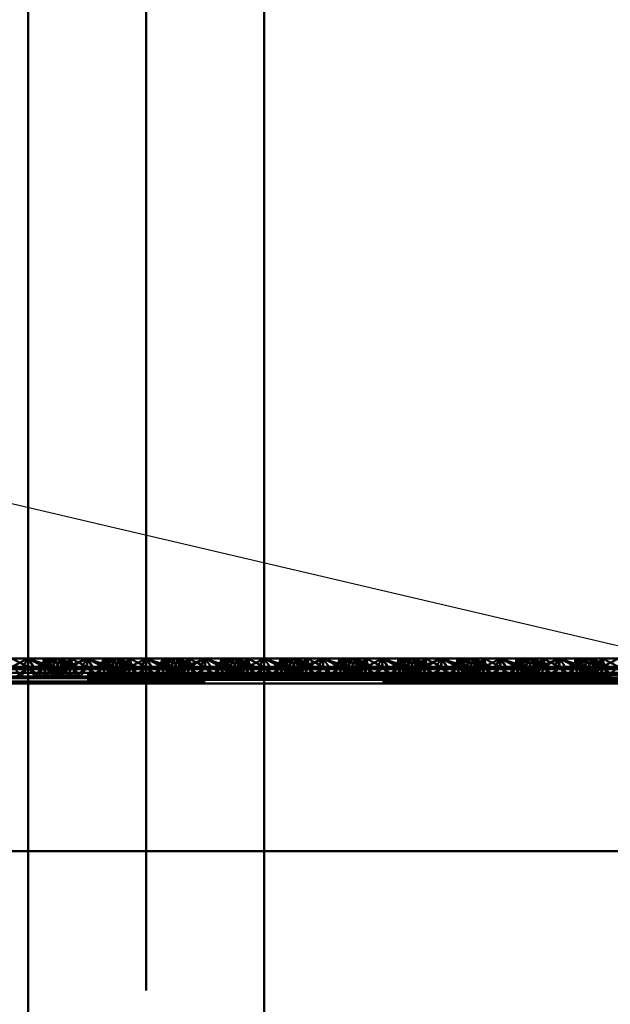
# Paper-space layout 'Layout1' of a CAD drawing. Extents: x -2 to 1033, y -36 to 596.
# Tile 160 of 256: x 372.47 to 374.97, y 428.45 to 432.62. Entities that reach past the tile are written whole.
import ezdxf

# ---------------------------------------------------------------- set-up
doc = ezdxf.new("R2010")
doc.units = 0
doc.linetypes.add('ACAD_ISO02W100', pattern=[15, 12, -3])
doc.linetypes.add('ACAD_ISO04W100', pattern=[30.5, 24, -3, 0.5, -3])
for name, color, linetype, lineweight in [('SS_POPIS_PROFILU', 13, 'CONTINUOUS', 25), ('SS_ZEBRIK KOŠ', 75, 'CONTINUOUS', 50), ('SS_ZEBRIKY', 24, 'CONTINUOUS', 50)]:
    doc.layers.add(name, color=color, linetype=linetype, lineweight=lineweight)

psp = doc.layouts.get("Layout1")

# ---------------------------------------------------------------- linework, layer by layer
at = {"layer": 'SS_POPIS_PROFILU', "color": 13}
psp.add_lwpolyline([(365.8683, 432.1145), (388.1864, 426.8788), (399.4245, 426.8788)], dxfattribs=at)
at = {"layer": 'SS_ZEBRIK KOŠ', "color": 1, "linetype": 'Continuous', "ltscale": 0.25}
for p, q in [((372.5063, 546.985), (372.5063, 420.885)), ((373.5063, 420.885), (373.5063, 546.985))]:
    psp.add_line(p, q, dxfattribs=at)
at = {"layer": 'SS_ZEBRIK KOŠ', "color": 7, "linetype": 'ACAD_ISO04W100', "ltscale": 0.25}
psp.add_line((373.0063, 420.885), (373.0063, 546.985), dxfattribs=at)
at = {"layer": 'SS_ZEBRIKY', "color": 7, "linetype": 'Continuous', "ltscale": 0.25}
for p, q in [((372.4296, 429.8768), (372.5063, 429.9168)), ((372.5063, 429.9168), (372.4374, 429.9168)), ((372.4803, 429.8768), (372.5063, 429.9168)), ((373.5324, 429.8768), (373.5063, 429.9168)), ((373.5063, 429.9168), (373.583, 429.8768)), ((373.5063, 429.9168), (373.5966, 429.8802)), ((373.5753, 429.9168), (373.5063, 429.9168)), ((373.5753, 429.9168), (373.5966, 429.8802)), ((373.5753, 429.9168), (373.6134, 429.881)), ((373.6258, 429.9168), (373.5753, 429.9168)), ((373.6258, 429.9168), (373.6134, 429.881)), ((373.6258, 429.9168), (373.6889, 429.881)), ((373.6442, 429.9168), (373.6258, 429.9168)), ((373.6442, 429.9168), (373.6889, 429.881)), ((373.7158, 429.881), (373.6442, 429.9168)), ((373.6874, 429.9168), (373.6442, 429.9168)), ((373.6874, 429.9168), (373.6728, 429.9025)), ((373.7553, 429.881), (373.6874, 429.9168)), ((373.7563, 429.9168), (373.6874, 429.9168)), ((373.7553, 429.881), (373.7563, 429.9168)), ((373.7563, 429.9168), (373.8226, 429.8939)), ((373.8253, 429.9168), (373.7563, 429.9168)), ((373.8684, 429.9168), (373.7969, 429.881)), ((373.8869, 429.9168), (373.8243, 429.881)), ((373.8243, 429.881), (373.8684, 429.9168)), ((373.8253, 429.9168), (373.8393, 429.9023)), ((373.8253, 429.9168), (373.8516, 429.9084)), ((373.8684, 429.9168), (373.8253, 429.9168)), ((373.8869, 429.9168), (373.8684, 429.9168)), ((373.8993, 429.881), (373.8869, 429.9168)), ((373.9374, 429.9168), (373.8869, 429.9168)), ((373.8993, 429.881), (373.9374, 429.9168)), ((373.9161, 429.8802), (373.9374, 429.9168)), ((373.9296, 429.8768), (374.0063, 429.9168)), ((373.9374, 429.9168), (373.9296, 429.8768)), ((374.0063, 429.9168), (373.9374, 429.9168)), ((374.0063, 429.9168), (373.9803, 429.8768)), ((374.0324, 429.8768), (374.0063, 429.9168)), ((374.0063, 429.9168), (374.083, 429.8768)), ((374.0063, 429.9168), (374.0966, 429.8802)), ((374.0753, 429.9168), (374.0063, 429.9168)), ((374.0753, 429.9168), (374.0966, 429.8802)), ((374.0753, 429.9168), (374.1134, 429.881)), ((374.1258, 429.9168), (374.0753, 429.9168)), ((374.1258, 429.9168), (374.1134, 429.881)), ((374.1258, 429.9168), (374.1889, 429.881)), ((374.1442, 429.9168), (374.1258, 429.9168)), ((374.1442, 429.9168), (374.1889, 429.881)), ((374.2158, 429.881), (374.1442, 429.9168)), ((374.1874, 429.9168), (374.1442, 429.9168)), ((374.1728, 429.9025), (374.1874, 429.9168)), ((374.1874, 429.9168), (374.2553, 429.881)), ((374.2563, 429.9168), (374.1874, 429.9168)), ((374.2553, 429.881), (374.2563, 429.9168)), ((374.2563, 429.9168), (374.3226, 429.8939)), ((374.3253, 429.9168), (374.2563, 429.9168)), ((374.3684, 429.9168), (374.2969, 429.881)), ((374.3869, 429.9168), (374.3243, 429.881)), ((374.3243, 429.881), (374.3684, 429.9168)), ((374.3253, 429.9168), (374.3393, 429.9023)), ((374.3253, 429.9168), (374.3516, 429.9084)), ((374.3684, 429.9168), (374.3253, 429.9168)), ((374.3869, 429.9168), (374.3684, 429.9168)), ((374.3993, 429.881), (374.3869, 429.9168)), ((374.4374, 429.9168), (374.3869, 429.9168)), ((374.3993, 429.881), (374.4374, 429.9168)), ((374.4161, 429.8802), (374.4374, 429.9168)), ((374.4296, 429.8768), (374.5063, 429.9168)), ((374.4296, 429.8768), (374.4374, 429.9168)), ((374.5063, 429.9168), (374.4374, 429.9168)), ((374.5063, 429.9168), (374.4803, 429.8768)), ((374.5324, 429.8768), (374.5063, 429.9168)), ((374.5063, 429.9168), (374.583, 429.8768)), ((374.5063, 429.9168), (374.5966, 429.8802)), ((374.5753, 429.9168), (374.5063, 429.9168)), ((374.5753, 429.9168), (374.5966, 429.8802)), ((374.5753, 429.9168), (374.6134, 429.881)), ((374.6258, 429.9168), (374.5753, 429.9168)), ((374.6258, 429.9168), (374.6134, 429.881)), ((374.6258, 429.9168), (374.6889, 429.881)), ((374.6442, 429.9168), (374.6258, 429.9168)), ((374.6442, 429.9168), (374.6889, 429.881)), ((374.7158, 429.881), (374.6442, 429.9168)), ((374.6874, 429.9168), (374.6442, 429.9168)), ((374.6728, 429.9025), (374.6874, 429.9168)), ((374.6874, 429.9168), (374.7553, 429.881)), ((374.7563, 429.9168), (374.6874, 429.9168)), ((374.7553, 429.881), (374.7563, 429.9168)), ((374.7563, 429.9168), (374.8226, 429.8939)), ((374.8253, 429.9168), (374.7563, 429.9168)), ((374.8684, 429.9168), (374.7969, 429.881)), ((374.8869, 429.9168), (374.8243, 429.881)), ((374.8243, 429.881), (374.8684, 429.9168)), ((374.8253, 429.9168), (374.8393, 429.9023)), ((374.8253, 429.9168), (374.8516, 429.9084)), ((374.8684, 429.9168), (374.8253, 429.9168)), ((374.8869, 429.9168), (374.8684, 429.9168)), ((374.8993, 429.881), (374.8869, 429.9168)), ((374.9374, 429.9168), (374.8869, 429.9168)), ((374.8993, 429.881), (374.9374, 429.9168)), ((374.9161, 429.8802), (374.9374, 429.9168)), ((374.9296, 429.8768), (375.0063, 429.9168)), ((374.9296, 429.8768), (374.9374, 429.9168)), ((375.0063, 429.9168), (374.9374, 429.9168)), ((372.5063, 429.8715), (369.0063, 429.8715)), ((369.0063, 429.8559), (372.5063, 429.8559)), ((372.4296, 429.8768), (372.5063, 429.8715)), ((372.4296, 429.8768), (372.4803, 429.8768)), ((372.5063, 429.8715), (372.4803, 429.8768)), ((372.4803, 429.8768), (372.5063, 429.8768)), ((373.5063, 429.8768), (373.5324, 429.8768)), ((373.583, 429.8768), (373.5063, 429.8715)), ((373.5063, 429.8715), (373.5324, 429.8768)), ((377.0063, 429.8715), (373.5063, 429.8715)), ((373.5063, 429.8559), (377.0063, 429.8559)), ((373.5324, 429.8768), (373.583, 429.8768)), ((373.5966, 429.8802), (373.583, 429.8768)), ((373.583, 429.8768), (373.9296, 429.8768)), ((373.6134, 429.881), (373.5966, 429.8802)), ((373.5966, 429.8802), (373.9161, 429.8802)), ((373.8993, 429.881), (373.6134, 429.881)), ((373.9161, 429.8802), (373.8993, 429.881)), ((373.9161, 429.8802), (373.9296, 429.8768)), ((373.9296, 429.8768), (374.0063, 429.8715)), ((373.9296, 429.8768), (373.9803, 429.8768)), ((373.9803, 429.8768), (374.0063, 429.8715)), ((373.9803, 429.8768), (374.0324, 429.8768)), ((374.0063, 429.8715), (374.083, 429.8768)), ((374.0063, 429.8715), (374.0324, 429.8768)), ((374.0324, 429.8768), (374.083, 429.8768)), ((374.083, 429.8768), (374.0966, 429.8802)), ((374.083, 429.8768), (374.4296, 429.8768)), ((374.0966, 429.8802), (374.1134, 429.881)), ((374.0966, 429.8802), (374.4161, 429.8802)), ((374.3993, 429.881), (374.1134, 429.881)), ((374.4161, 429.8802), (374.3993, 429.881)), ((374.4161, 429.8802), (374.4296, 429.8768)), ((374.4296, 429.8768), (374.5063, 429.8715)), ((374.4296, 429.8768), (374.4803, 429.8768)), ((374.4803, 429.8768), (374.5063, 429.8715)), ((374.4803, 429.8768), (374.5324, 429.8768)), ((374.5063, 429.8715), (374.583, 429.8768)), ((374.5063, 429.8715), (374.5324, 429.8768)), ((374.5324, 429.8768), (374.583, 429.8768)), ((374.583, 429.8768), (374.5966, 429.8802)), ((374.583, 429.8768), (374.9296, 429.8768)), ((374.5966, 429.8802), (374.6134, 429.881)), ((374.5966, 429.8802), (374.9161, 429.8802)), ((374.8993, 429.881), (374.6134, 429.881)), ((374.9161, 429.8802), (374.8993, 429.881)), ((374.9161, 429.8802), (374.9296, 429.8768)), ((374.9296, 429.8768), (375.0063, 429.8715)), ((374.9296, 429.8768), (374.9803, 429.8768)), ((369.0063, 429.8349), (372.5063, 429.8349)), ((372.5063, 429.811), (369.0063, 429.811)), ((373.5063, 429.8349), (377.0063, 429.8349)), ((377.0063, 429.811), (373.5063, 429.811)), ((372.5063, 429.101), (369.0063, 429.101)), ((377.0063, 429.101), (373.5063, 429.101))]:
    psp.add_line(p, q, dxfattribs=at)
at = {"layer": 'SS_ZEBRIKY', "color": 3, "linetype": 'ACAD_ISO02W100', "ltscale": 0.25}
for p, q in [((372.4374, 429.9168), (372.5053, 429.881)), ((372.5063, 429.9168), (372.5053, 429.881)), ((372.5324, 429.8768), (372.5063, 429.9168)), ((372.5063, 429.9168), (372.583, 429.8768)), ((372.5063, 429.9168), (372.5966, 429.8802)), ((372.6099, 429.881), (372.5063, 429.9168)), ((372.5753, 429.9168), (372.5063, 429.9168)), ((372.6184, 429.9168), (372.5469, 429.881)), ((372.5663, 429.881), (372.5753, 429.9168)), ((372.6369, 429.9168), (372.5743, 429.881)), ((372.5743, 429.881), (372.6184, 429.9168)), ((372.5748, 429.881), (372.6369, 429.9168)), ((372.5748, 429.881), (372.6184, 429.9168)), ((372.5753, 429.9168), (372.5966, 429.8802)), ((372.6099, 429.881), (372.5753, 429.9168)), ((372.5753, 429.9168), (372.6134, 429.881)), ((372.6869, 429.881), (372.5753, 429.9168)), ((372.6258, 429.9168), (372.5753, 429.9168)), ((372.6103, 429.881), (372.6258, 429.9168)), ((372.6258, 429.9168), (372.6134, 429.881)), ((372.6184, 429.9168), (372.6363, 429.881)), ((372.6869, 429.881), (372.6258, 429.9168)), ((372.6258, 429.9168), (372.6889, 429.881)), ((372.7158, 429.881), (372.6258, 429.9168)), ((372.6442, 429.9168), (372.6258, 429.9168)), ((372.6263, 429.881), (372.6442, 429.9168)), ((372.6493, 429.881), (372.6369, 429.9168)), ((372.6401, 429.9086), (372.6369, 429.9168)), ((372.6524, 429.881), (372.6369, 429.9168)), ((372.6403, 429.909), (372.6369, 429.9168)), ((372.651, 429.881), (372.6401, 429.9086)), ((372.6524, 429.881), (372.6403, 429.909)), ((372.6442, 429.9168), (372.6889, 429.881)), ((372.7158, 429.881), (372.6442, 429.9168)), ((372.6874, 429.9168), (372.6442, 429.9168)), ((372.6493, 429.881), (372.6874, 429.9168)), ((372.6728, 429.9025), (372.651, 429.881)), ((372.6661, 429.8802), (372.7563, 429.9168)), ((372.6661, 429.8802), (372.6874, 429.9168)), ((372.6874, 429.9168), (372.6728, 429.9025)), ((372.6796, 429.8768), (372.7563, 429.9168)), ((372.6936, 429.8921), (372.6874, 429.9168)), ((372.6963, 429.881), (372.6874, 429.9168)), ((372.7553, 429.881), (372.6874, 429.9168)), ((372.7563, 429.9168), (372.6874, 429.9168)), ((372.7563, 429.9168), (372.7303, 429.8768)), ((372.7553, 429.881), (372.7563, 429.9168)), ((372.7824, 429.8768), (372.7563, 429.9168)), ((372.7563, 429.9168), (372.833, 429.8768)), ((372.7563, 429.9168), (372.8226, 429.8939)), ((372.8253, 429.9168), (372.7563, 429.9168)), ((372.7563, 429.881), (372.7563, 429.9168)), ((372.8684, 429.9168), (372.7969, 429.881)), ((372.8253, 429.9168), (372.8163, 429.881)), ((372.8869, 429.9168), (372.8243, 429.881)), ((372.8243, 429.881), (372.8684, 429.9168)), ((372.8869, 429.9168), (372.8248, 429.881)), ((372.8248, 429.881), (372.8684, 429.9168)), ((372.8253, 429.9168), (372.833, 429.8768)), ((372.8253, 429.9168), (372.8466, 429.8802)), ((372.8253, 429.9168), (372.8393, 429.9023)), ((372.8253, 429.9168), (372.8634, 429.881)), ((372.8253, 429.9168), (372.8516, 429.9084)), ((372.8684, 429.9168), (372.8253, 429.9168)), ((372.8393, 429.9023), (372.8599, 429.881)), ((372.8516, 429.9084), (372.8767, 429.9003)), ((372.8758, 429.9168), (372.8603, 429.881)), ((372.8758, 429.9168), (372.8634, 429.881)), ((372.8684, 429.9168), (372.8863, 429.881)), ((372.8869, 429.9168), (372.8684, 429.9168)), ((372.8758, 429.9168), (372.8724, 429.909)), ((372.8758, 429.9168), (372.9369, 429.881)), ((372.8758, 429.9168), (372.9389, 429.881)), ((372.8758, 429.9168), (372.9658, 429.881)), ((372.8763, 429.881), (372.8942, 429.9168)), ((372.8767, 429.9003), (372.9369, 429.881)), ((372.8993, 429.881), (372.8869, 429.9168)), ((372.8869, 429.9168), (372.901, 429.881)), ((372.8869, 429.9168), (372.9024, 429.881)), ((372.9374, 429.9168), (372.8869, 429.9168)), ((372.9389, 429.881), (372.8942, 429.9168)), ((372.9658, 429.881), (372.8942, 429.9168)), ((372.8993, 429.881), (372.9374, 429.9168)), ((372.9374, 429.9168), (372.901, 429.881)), ((372.9161, 429.8802), (372.9374, 429.9168)), ((372.9296, 429.8768), (373.0063, 429.9168)), ((372.9296, 429.8768), (372.9374, 429.9168)), ((372.9374, 429.9168), (372.9463, 429.881)), ((372.9374, 429.9168), (373.0053, 429.881)), ((373.0063, 429.9168), (372.9374, 429.9168)), ((372.9803, 429.8768), (373.0063, 429.9168)), ((373.0063, 429.9168), (373.0053, 429.881)), ((373.0324, 429.8768), (373.0063, 429.9168)), ((373.0063, 429.9168), (373.083, 429.8768)), ((373.0063, 429.9168), (373.0966, 429.8802)), ((373.1099, 429.881), (373.0063, 429.9168)), ((373.0753, 429.9168), (373.0063, 429.9168)), ((373.0063, 429.9168), (373.0063, 429.881)), ((373.1184, 429.9168), (373.0469, 429.881)), ((373.0663, 429.881), (373.0753, 429.9168)), ((373.1369, 429.9168), (373.0743, 429.881)), ((373.0743, 429.881), (373.1184, 429.9168)), ((373.0748, 429.881), (373.1369, 429.9168)), ((373.0748, 429.881), (373.1184, 429.9168)), ((373.0753, 429.9168), (373.0966, 429.8802)), ((373.1099, 429.881), (373.0753, 429.9168)), ((373.0753, 429.9168), (373.1134, 429.881)), ((373.0753, 429.9168), (373.1869, 429.881)), ((373.1258, 429.9168), (373.0753, 429.9168)), ((373.1103, 429.881), (373.1258, 429.9168)), ((373.1258, 429.9168), (373.1134, 429.881)), ((373.1184, 429.9168), (373.1363, 429.881)), ((373.1869, 429.881), (373.1258, 429.9168)), ((373.1258, 429.9168), (373.1889, 429.881)), ((373.2158, 429.881), (373.1258, 429.9168)), ((373.1442, 429.9168), (373.1258, 429.9168)), ((373.1263, 429.881), (373.1442, 429.9168)), ((373.1493, 429.881), (373.1369, 429.9168)), ((373.1401, 429.9086), (373.1369, 429.9168)), ((373.1403, 429.909), (373.1369, 429.9168)), ((373.1524, 429.881), (373.1369, 429.9168)), ((373.151, 429.881), (373.1401, 429.9086)), ((373.1524, 429.881), (373.1403, 429.909)), ((373.1442, 429.9168), (373.1889, 429.881)), ((373.2158, 429.881), (373.1442, 429.9168)), ((373.1874, 429.9168), (373.1442, 429.9168)), ((373.1493, 429.881), (373.1874, 429.9168)), ((373.1728, 429.9025), (373.151, 429.881)), ((373.1661, 429.8802), (373.2563, 429.9168)), ((373.1661, 429.8802), (373.1874, 429.9168)), ((373.1874, 429.9168), (373.1728, 429.9025)), ((373.1796, 429.8768), (373.2563, 429.9168)), ((373.1936, 429.8921), (373.1874, 429.9168)), ((373.1963, 429.881), (373.1874, 429.9168)), ((373.2553, 429.881), (373.1874, 429.9168)), ((373.2563, 429.9168), (373.1874, 429.9168)), ((373.2563, 429.9168), (373.2303, 429.8768)), ((373.2553, 429.881), (373.2563, 429.9168)), ((373.2824, 429.8768), (373.2563, 429.9168)), ((373.2563, 429.9168), (373.333, 429.8768)), ((373.2563, 429.9168), (373.3226, 429.8939)), ((373.3253, 429.9168), (373.2563, 429.9168)), ((373.2563, 429.9168), (373.2563, 429.881)), ((373.3684, 429.9168), (373.2969, 429.881)), ((373.3253, 429.9168), (373.3163, 429.881)), ((373.3869, 429.9168), (373.3243, 429.881)), ((373.3243, 429.881), (373.3684, 429.9168)), ((373.3869, 429.9168), (373.3248, 429.881)), ((373.3248, 429.881), (373.3684, 429.9168)), ((373.3253, 429.9168), (373.333, 429.8768)), ((373.3253, 429.9168), (373.3466, 429.8802)), ((373.3253, 429.9168), (373.3393, 429.9023)), ((373.3253, 429.9168), (373.3634, 429.881)), ((373.3253, 429.9168), (373.3516, 429.9084)), ((373.3684, 429.9168), (373.3253, 429.9168)), ((373.3393, 429.9023), (373.3599, 429.881)), ((373.3516, 429.9084), (373.3767, 429.9003)), ((373.3758, 429.9168), (373.3603, 429.881)), ((373.3758, 429.9168), (373.3634, 429.881)), ((373.3684, 429.9168), (373.3863, 429.881)), ((373.3869, 429.9168), (373.3684, 429.9168)), ((373.3758, 429.9168), (373.3724, 429.909)), ((373.3758, 429.9168), (373.4369, 429.881)), ((373.3758, 429.9168), (373.4389, 429.881)), ((373.3758, 429.9168), (373.4658, 429.881)), ((373.3763, 429.881), (373.3942, 429.9168)), ((373.3767, 429.9003), (373.4369, 429.881)), ((373.3993, 429.881), (373.3869, 429.9168)), ((373.3869, 429.9168), (373.401, 429.881)), ((373.3869, 429.9168), (373.4024, 429.881)), ((373.4374, 429.9168), (373.3869, 429.9168)), ((373.4389, 429.881), (373.3942, 429.9168)), ((373.4658, 429.881), (373.3942, 429.9168)), ((373.3993, 429.881), (373.4374, 429.9168)), ((373.4374, 429.9168), (373.401, 429.881)), ((373.4161, 429.8802), (373.4374, 429.9168)), ((373.4296, 429.8768), (373.5063, 429.9168)), ((373.4296, 429.8768), (373.4374, 429.9168)), ((373.4374, 429.9168), (373.4463, 429.881)), ((373.4374, 429.9168), (373.5053, 429.881)), ((373.5063, 429.9168), (373.4374, 429.9168)), ((373.5063, 429.9168), (373.4803, 429.8768)), ((373.5063, 429.9168), (373.5053, 429.881)), ((373.5063, 429.9168), (373.6099, 429.881)), ((373.6184, 429.9168), (373.5469, 429.881)), ((373.5663, 429.881), (373.5753, 429.9168)), ((373.5743, 429.881), (373.6369, 429.9168)), ((373.5743, 429.881), (373.6184, 429.9168)), ((373.5748, 429.881), (373.6369, 429.9168)), ((373.5748, 429.881), (373.6184, 429.9168)), ((373.6099, 429.881), (373.5753, 429.9168)), ((373.6869, 429.881), (373.5753, 429.9168)), ((373.6103, 429.881), (373.6258, 429.9168)), ((373.6184, 429.9168), (373.6363, 429.881)), ((373.6869, 429.881), (373.6258, 429.9168)), ((373.7158, 429.881), (373.6258, 429.9168)), ((373.6263, 429.881), (373.6442, 429.9168)), ((373.6493, 429.881), (373.6369, 429.9168)), ((373.6401, 429.9086), (373.6369, 429.9168)), ((373.6524, 429.881), (373.6369, 429.9168)), ((373.6369, 429.9168), (373.6403, 429.909)), ((373.651, 429.881), (373.6401, 429.9086)), ((373.6403, 429.909), (373.6524, 429.881)), ((373.6493, 429.881), (373.6874, 429.9168)), ((373.6728, 429.9025), (373.651, 429.881)), ((373.6661, 429.8802), (373.7563, 429.9168)), ((373.6661, 429.8802), (373.6874, 429.9168)), ((373.6796, 429.8768), (373.7563, 429.9168)), ((373.6936, 429.8921), (373.6874, 429.9168)), ((373.6963, 429.881), (373.6874, 429.9168)), ((373.7563, 429.9168), (373.7303, 429.8768)), ((373.7563, 429.9168), (373.7824, 429.8768)), ((373.7563, 429.9168), (373.833, 429.8768)), ((373.7563, 429.9168), (373.7563, 429.881)), ((373.8253, 429.9168), (373.8163, 429.881)), ((373.8869, 429.9168), (373.8248, 429.881)), ((373.8248, 429.881), (373.8684, 429.9168)), ((373.8253, 429.9168), (373.833, 429.8768)), ((373.8253, 429.9168), (373.8466, 429.8802)), ((373.8253, 429.9168), (373.8634, 429.881)), ((373.8393, 429.9023), (373.8599, 429.881)), ((373.8516, 429.9084), (373.8767, 429.9003)), ((373.8758, 429.9168), (373.8603, 429.881)), ((373.8758, 429.9168), (373.8634, 429.881)), ((373.8684, 429.9168), (373.8863, 429.881)), ((373.8758, 429.9168), (373.8724, 429.909)), ((373.8758, 429.9168), (373.9369, 429.881)), ((373.8758, 429.9168), (373.9389, 429.881)), ((373.8758, 429.9168), (373.9658, 429.881)), ((373.8763, 429.881), (373.8942, 429.9168)), ((373.8767, 429.9003), (373.9369, 429.881)), ((373.8869, 429.9168), (373.901, 429.881)), ((373.8869, 429.9168), (373.9024, 429.881)), ((373.9389, 429.881), (373.8942, 429.9168)), ((373.9658, 429.881), (373.8942, 429.9168)), ((373.9374, 429.9168), (373.901, 429.881)), ((373.9374, 429.9168), (373.9463, 429.881)), ((373.9374, 429.9168), (374.0053, 429.881)), ((374.0063, 429.9168), (374.0053, 429.881)), ((374.0063, 429.9168), (374.1099, 429.881)), ((374.0063, 429.9168), (374.0063, 429.881)), ((374.1184, 429.9168), (374.0469, 429.881)), ((374.0663, 429.881), (374.0753, 429.9168)), ((374.0743, 429.881), (374.1369, 429.9168)), ((374.0743, 429.881), (374.1184, 429.9168)), ((374.0748, 429.881), (374.1369, 429.9168)), ((374.0748, 429.881), (374.1184, 429.9168)), ((374.1099, 429.881), (374.0753, 429.9168)), ((374.1869, 429.881), (374.0753, 429.9168)), ((374.1103, 429.881), (374.1258, 429.9168)), ((374.1184, 429.9168), (374.1363, 429.881)), ((374.1869, 429.881), (374.1258, 429.9168)), ((374.2158, 429.881), (374.1258, 429.9168)), ((374.1263, 429.881), (374.1442, 429.9168)), ((374.1493, 429.881), (374.1369, 429.9168)), ((374.1401, 429.9086), (374.1369, 429.9168)), ((374.1524, 429.881), (374.1369, 429.9168)), ((374.151, 429.881), (374.1401, 429.9086)), ((374.1493, 429.881), (374.1874, 429.9168)), ((374.151, 429.881), (374.1728, 429.9025)), ((374.1661, 429.8802), (374.2563, 429.9168)), ((374.1661, 429.8802), (374.1874, 429.9168)), ((374.1796, 429.8768), (374.2563, 429.9168)), ((374.1936, 429.8921), (374.1874, 429.9168)), ((374.1963, 429.881), (374.1874, 429.9168)), ((374.2563, 429.9168), (374.2303, 429.8768)), ((374.2563, 429.9168), (374.2824, 429.8768)), ((374.2563, 429.9168), (374.333, 429.8768)), ((374.2563, 429.9168), (374.2563, 429.881)), ((374.3253, 429.9168), (374.3163, 429.881)), ((374.3869, 429.9168), (374.3248, 429.881)), ((374.3248, 429.881), (374.3684, 429.9168)), ((374.3253, 429.9168), (374.333, 429.8768)), ((374.3253, 429.9168), (374.3466, 429.8802)), ((374.3253, 429.9168), (374.3634, 429.881)), ((374.3393, 429.9023), (374.3599, 429.881)), ((374.3516, 429.9084), (374.3767, 429.9003)), ((374.3758, 429.9168), (374.3603, 429.881)), ((374.3758, 429.9168), (374.3634, 429.881)), ((374.3684, 429.9168), (374.3863, 429.881)), ((374.3758, 429.9168), (374.3724, 429.909)), ((374.3758, 429.9168), (374.4369, 429.881)), ((374.3758, 429.9168), (374.4389, 429.881)), ((374.3758, 429.9168), (374.4658, 429.881)), ((374.3767, 429.9003), (374.4369, 429.881)), ((374.3813, 429.891), (374.3942, 429.9168)), ((374.3869, 429.9168), (374.401, 429.881)), ((374.3869, 429.9168), (374.4024, 429.881)), ((374.4389, 429.881), (374.3942, 429.9168)), ((374.4658, 429.881), (374.3942, 429.9168)), ((374.4374, 429.9168), (374.401, 429.881)), ((374.4374, 429.9168), (374.4463, 429.881)), ((374.4374, 429.9168), (374.5053, 429.881)), ((374.5063, 429.9168), (374.5053, 429.881)), ((374.5063, 429.9168), (374.6099, 429.881)), ((374.5063, 429.9168), (374.5063, 429.881)), ((374.6184, 429.9168), (374.5469, 429.881)), ((374.5663, 429.881), (374.5753, 429.9168)), ((374.5743, 429.881), (374.6369, 429.9168)), ((374.5743, 429.881), (374.6184, 429.9168)), ((374.5748, 429.881), (374.6369, 429.9168)), ((374.5748, 429.881), (374.6184, 429.9168)), ((374.6099, 429.881), (374.5753, 429.9168)), ((374.6869, 429.881), (374.5753, 429.9168)), ((374.6103, 429.881), (374.6258, 429.9168)), ((374.6184, 429.9168), (374.6363, 429.881)), ((374.6869, 429.881), (374.6258, 429.9168)), ((374.7158, 429.881), (374.6258, 429.9168)), ((374.6263, 429.881), (374.6442, 429.9168)), ((374.6493, 429.881), (374.6369, 429.9168)), ((374.6401, 429.9086), (374.6369, 429.9168)), ((374.6524, 429.881), (374.6369, 429.9168)), ((374.6369, 429.9168), (374.6403, 429.909)), ((374.651, 429.881), (374.6401, 429.9086)), ((374.6403, 429.909), (374.6524, 429.881)), ((374.6493, 429.881), (374.6874, 429.9168)), ((374.651, 429.881), (374.6728, 429.9025)), ((374.6661, 429.8802), (374.7563, 429.9168)), ((374.6661, 429.8802), (374.6874, 429.9168)), ((374.6796, 429.8768), (374.7563, 429.9168)), ((374.6936, 429.8921), (374.6874, 429.9168)), ((374.6963, 429.881), (374.6874, 429.9168)), ((374.7563, 429.9168), (374.7303, 429.8768)), ((374.7563, 429.9168), (374.7824, 429.8768)), ((374.7563, 429.9168), (374.833, 429.8768)), ((374.7563, 429.9168), (374.7563, 429.881)), ((374.8253, 429.9168), (374.8163, 429.881)), ((374.8869, 429.9168), (374.8248, 429.881)), ((374.8248, 429.881), (374.8684, 429.9168)), ((374.8253, 429.9168), (374.833, 429.8768)), ((374.8253, 429.9168), (374.8466, 429.8802)), ((374.8253, 429.9168), (374.8634, 429.881)), ((374.8393, 429.9023), (374.8599, 429.881)), ((374.8516, 429.9084), (374.8767, 429.9003)), ((374.8758, 429.9168), (374.8603, 429.881)), ((374.8758, 429.9168), (374.8634, 429.881)), ((374.8684, 429.9168), (374.8863, 429.881)), ((374.8758, 429.9168), (374.8724, 429.909)), ((374.8758, 429.9168), (374.9369, 429.881)), ((374.8758, 429.9168), (374.9389, 429.881)), ((374.8758, 429.9168), (374.9658, 429.881)), ((374.8763, 429.881), (374.8942, 429.9168)), ((374.8767, 429.9003), (374.9369, 429.881)), ((374.8869, 429.9168), (374.901, 429.881)), ((374.8869, 429.9168), (374.9024, 429.881)), ((374.9389, 429.881), (374.8942, 429.9168)), ((374.9658, 429.881), (374.8942, 429.9168)), ((374.9374, 429.9168), (374.901, 429.881)), ((374.9374, 429.9168), (374.9463, 429.881)), ((374.9374, 429.9168), (375.0053, 429.881)), ((372.4161, 429.8802), (373.5966, 429.8802)), ((372.4764, 429.841), (372.4463, 429.881)), ((372.5063, 429.881), (372.4463, 429.881)), ((372.4579, 429.841), (372.5063, 429.881)), ((372.4764, 429.841), (372.5063, 429.881)), ((372.5363, 429.841), (372.5063, 429.881)), ((372.5548, 429.841), (372.5063, 429.881)), ((372.5663, 429.881), (372.5063, 429.881)), ((372.5063, 429.8768), (372.5324, 429.8768)), ((372.5063, 429.8715), (372.583, 429.8768)), ((372.5063, 429.8715), (372.5324, 429.8768)), ((373.5063, 429.8715), (372.5063, 429.8715)), ((372.5063, 429.8559), (373.5063, 429.8559)), ((372.5324, 429.8768), (372.583, 429.8768)), ((372.5363, 429.841), (372.5663, 429.881)), ((372.5548, 429.841), (372.5663, 429.881)), ((372.5583, 429.841), (372.6524, 429.881)), ((372.6313, 429.8785), (372.5583, 429.841)), ((372.5663, 429.881), (372.5935, 429.841)), ((372.6403, 429.841), (372.5663, 429.881)), ((372.5663, 429.881), (372.6679, 429.841)), ((372.6103, 429.881), (372.5663, 429.881)), ((372.5683, 429.841), (372.6524, 429.881)), ((372.5683, 429.841), (372.6363, 429.881)), ((372.583, 429.8768), (372.5966, 429.8802)), ((372.583, 429.8768), (372.9296, 429.8768)), ((372.5948, 429.841), (372.6413, 429.8733)), ((372.5948, 429.841), (372.6568, 429.8654)), ((372.5966, 429.8802), (372.6134, 429.881)), ((372.6403, 429.841), (372.6103, 429.881)), ((372.6103, 429.881), (372.6679, 429.841)), ((372.6944, 429.841), (372.6103, 429.881)), ((372.6103, 429.881), (372.7043, 429.841)), ((372.6134, 429.881), (372.6103, 429.881)), ((372.8993, 429.881), (372.6134, 429.881)), ((372.6224, 429.841), (372.6963, 429.881)), ((372.6224, 429.841), (372.6524, 429.881)), ((372.6944, 429.841), (372.6263, 429.881)), ((372.7043, 429.841), (372.6263, 429.881)), ((372.6363, 429.881), (372.6313, 429.8785)), ((372.6413, 429.8733), (372.6524, 429.881)), ((372.6661, 429.8802), (372.6493, 429.881)), ((372.6568, 429.8654), (372.6963, 429.881)), ((372.6796, 429.8768), (372.6661, 429.8802)), ((372.6692, 429.841), (372.6783, 429.8544)), ((372.6783, 429.8544), (372.6963, 429.881)), ((372.7563, 429.8715), (372.6796, 429.8768)), ((372.7079, 429.841), (372.6963, 429.881)), ((372.6963, 429.881), (372.7264, 429.841)), ((372.7079, 429.841), (372.7563, 429.881)), ((372.7563, 429.881), (372.7264, 429.841)), ((372.7303, 429.8768), (372.7563, 429.8715)), ((372.7563, 429.881), (372.7863, 429.841)), ((372.7563, 429.881), (372.8048, 429.841)), ((372.7563, 429.8715), (372.833, 429.8768)), ((372.7563, 429.8715), (372.7824, 429.8768)), ((372.7863, 429.841), (372.8163, 429.881)), ((372.8163, 429.881), (372.8048, 429.841)), ((372.8083, 429.841), (372.9024, 429.881)), ((372.8863, 429.881), (372.8083, 429.841)), ((372.8191, 429.8921), (372.8163, 429.881)), ((372.8163, 429.881), (372.8344, 429.8544)), ((372.8163, 429.881), (372.8903, 429.841)), ((372.8163, 429.881), (372.8559, 429.8654)), ((372.9024, 429.881), (372.8183, 429.841)), ((372.8863, 429.881), (372.8183, 429.841)), ((372.8226, 429.8939), (372.8599, 429.881)), ((372.833, 429.8768), (372.8466, 429.8802)), ((372.8344, 429.8544), (372.8435, 429.841)), ((372.8448, 429.841), (372.9463, 429.881)), ((372.8448, 429.841), (372.9024, 429.881)), ((372.8634, 429.881), (372.8466, 429.8802)), ((372.8559, 429.8654), (372.9179, 429.841)), ((372.8603, 429.881), (372.8903, 429.841)), ((372.8603, 429.881), (372.8713, 429.8733)), ((372.8603, 429.881), (372.9444, 429.841)), ((372.9543, 429.841), (372.8603, 429.881)), ((372.8713, 429.8733), (372.9179, 429.841)), ((372.9463, 429.881), (372.8724, 429.841)), ((372.9024, 429.881), (372.8724, 429.841)), ((372.8763, 429.881), (372.9444, 429.841)), ((372.8813, 429.8785), (372.8763, 429.881)), ((372.9543, 429.841), (372.8813, 429.8785)), ((372.9161, 429.8802), (372.8993, 429.881)), ((372.9024, 429.881), (372.8993, 429.881)), ((372.9463, 429.881), (372.9024, 429.881)), ((372.9161, 429.8802), (372.9296, 429.8768)), ((372.9463, 429.881), (372.9192, 429.841)), ((372.9296, 429.8768), (373.0063, 429.8715)), ((372.9296, 429.8768), (372.9803, 429.8768)), ((372.9463, 429.881), (372.9579, 429.841)), ((372.9463, 429.881), (372.9764, 429.841)), ((373.0063, 429.881), (372.9463, 429.881)), ((373.0063, 429.881), (372.9579, 429.841)), ((372.9764, 429.841), (373.0063, 429.881)), ((373.0063, 429.8715), (372.9803, 429.8768)), ((372.9803, 429.8768), (373.0324, 429.8768)), ((373.0363, 429.841), (373.0063, 429.881)), ((373.0548, 429.841), (373.0063, 429.881)), ((373.0663, 429.881), (373.0063, 429.881)), ((373.0063, 429.8715), (373.083, 429.8768)), ((373.0063, 429.8715), (373.0324, 429.8768)), ((373.0324, 429.8768), (373.083, 429.8768)), ((373.0363, 429.841), (373.0663, 429.881)), ((373.0548, 429.841), (373.0663, 429.881)), ((373.1313, 429.8785), (373.0583, 429.841)), ((373.0583, 429.841), (373.1382, 429.875)), ((373.0663, 429.881), (373.0935, 429.841)), ((373.1403, 429.841), (373.0663, 429.881)), ((373.0663, 429.881), (373.1679, 429.841)), ((373.1103, 429.881), (373.0663, 429.881)), ((373.0683, 429.841), (373.1524, 429.881)), ((373.0683, 429.841), (373.1363, 429.881)), ((373.083, 429.8768), (373.0966, 429.8802)), ((373.083, 429.8768), (373.4296, 429.8768)), ((373.0948, 429.841), (373.1413, 429.8733)), ((373.0948, 429.841), (373.1568, 429.8654)), ((373.0966, 429.8802), (373.1134, 429.881)), ((373.1403, 429.841), (373.1103, 429.881)), ((373.1103, 429.881), (373.1679, 429.841)), ((373.1944, 429.841), (373.1103, 429.881)), ((373.1103, 429.881), (373.2043, 429.841)), ((373.1134, 429.881), (373.1103, 429.881)), ((373.3993, 429.881), (373.1134, 429.881)), ((373.1224, 429.841), (373.1963, 429.881)), ((373.1224, 429.841), (373.1524, 429.881)), ((373.1944, 429.841), (373.1263, 429.881)), ((373.2043, 429.841), (373.1263, 429.881)), ((373.1363, 429.881), (373.1313, 429.8785)), ((373.1382, 429.875), (373.1524, 429.881)), ((373.1413, 429.8733), (373.1524, 429.881)), ((373.1493, 429.881), (373.1661, 429.8802)), ((373.1568, 429.8654), (373.1963, 429.881)), ((373.1661, 429.8802), (373.1796, 429.8768)), ((373.1692, 429.841), (373.1783, 429.8544)), ((373.1783, 429.8544), (373.1963, 429.881)), ((373.1796, 429.8768), (373.2563, 429.8715)), ((373.2079, 429.841), (373.1963, 429.881)), ((373.1963, 429.881), (373.2264, 429.841)), ((373.2079, 429.841), (373.2563, 429.881)), ((373.2563, 429.881), (373.2264, 429.841)), ((373.2303, 429.8768), (373.2563, 429.8715)), ((373.2563, 429.881), (373.2863, 429.841)), ((373.2563, 429.881), (373.3048, 429.841)), ((373.2563, 429.8715), (373.333, 429.8768)), ((373.2563, 429.8715), (373.2824, 429.8768)), ((373.2863, 429.841), (373.3163, 429.881)), ((373.3163, 429.881), (373.3048, 429.841)), ((373.3083, 429.841), (373.4024, 429.881)), ((373.3863, 429.881), (373.3083, 429.841)), ((373.3163, 429.881), (373.3344, 429.8544)), ((373.3163, 429.881), (373.3903, 429.841)), ((373.3163, 429.881), (373.3559, 429.8654)), ((373.4024, 429.881), (373.3183, 429.841)), ((373.3863, 429.881), (373.3183, 429.841)), ((373.3226, 429.8939), (373.3599, 429.881)), ((373.333, 429.8768), (373.3466, 429.8802)), ((373.3344, 429.8544), (373.3435, 429.841)), ((373.3448, 429.841), (373.4463, 429.881)), ((373.3448, 429.841), (373.4024, 429.881)), ((373.3634, 429.881), (373.3466, 429.8802)), ((373.3559, 429.8654), (373.4179, 429.841)), ((373.3603, 429.881), (373.3903, 429.841)), ((373.3603, 429.881), (373.3713, 429.8733)), ((373.3603, 429.881), (373.4444, 429.841)), ((373.3745, 429.875), (373.3603, 429.881)), ((373.3713, 429.8733), (373.4179, 429.841)), ((373.4463, 429.881), (373.3724, 429.841)), ((373.4024, 429.881), (373.3724, 429.841)), ((373.4543, 429.841), (373.3745, 429.875)), ((373.3763, 429.881), (373.4444, 429.841)), ((373.3813, 429.8785), (373.3763, 429.881)), ((373.4543, 429.841), (373.3813, 429.8785)), ((373.4161, 429.8802), (373.3993, 429.881)), ((373.4024, 429.881), (373.3993, 429.881)), ((373.4463, 429.881), (373.4024, 429.881)), ((373.4161, 429.8802), (373.4296, 429.8768)), ((373.4192, 429.841), (373.4463, 429.881)), ((373.4296, 429.8768), (373.5063, 429.8715)), ((373.4296, 429.8768), (373.4803, 429.8768)), ((373.4463, 429.881), (373.4579, 429.841)), ((373.4463, 429.881), (373.4764, 429.841)), ((373.5063, 429.881), (373.4463, 429.881)), ((373.5063, 429.881), (373.4579, 429.841)), ((373.4764, 429.841), (373.5063, 429.881)), ((373.4803, 429.8768), (373.5063, 429.8715)), ((373.4803, 429.8768), (373.5063, 429.8768)), ((373.5363, 429.841), (373.5063, 429.881)), ((373.5548, 429.841), (373.5063, 429.881)), ((373.5663, 429.881), (373.5063, 429.881)), ((373.5363, 429.841), (373.5663, 429.881)), ((373.5548, 429.841), (373.5663, 429.881)), ((373.6524, 429.881), (373.5583, 429.841)), ((373.6313, 429.8785), (373.5583, 429.841)), ((373.5663, 429.881), (373.5935, 429.841)), ((373.6403, 429.841), (373.5663, 429.881)), ((373.5663, 429.881), (373.6679, 429.841)), ((373.6103, 429.881), (373.5663, 429.881)), ((373.5683, 429.841), (373.6524, 429.881)), ((373.5683, 429.841), (373.6363, 429.881)), ((373.5948, 429.841), (373.6413, 429.8733)), ((373.5948, 429.841), (373.6568, 429.8654)), ((373.6403, 429.841), (373.6103, 429.881)), ((373.6103, 429.881), (373.6679, 429.841)), ((373.6944, 429.841), (373.6103, 429.881)), ((373.6103, 429.881), (373.7043, 429.841)), ((373.6134, 429.881), (373.6103, 429.881)), ((373.6224, 429.841), (373.6963, 429.881)), ((373.6224, 429.841), (373.6524, 429.881)), ((373.6944, 429.841), (373.6263, 429.881)), ((373.7043, 429.841), (373.6263, 429.881)), ((373.6363, 429.881), (373.6313, 429.8785)), ((373.6413, 429.8733), (373.6524, 429.881)), ((373.6493, 429.881), (373.6661, 429.8802)), ((373.6568, 429.8654), (373.6963, 429.881)), ((373.6661, 429.8802), (373.6796, 429.8768)), ((373.6692, 429.841), (373.6783, 429.8544)), ((373.6783, 429.8544), (373.6963, 429.881)), ((373.6796, 429.8768), (373.7563, 429.8715)), ((373.7079, 429.841), (373.6963, 429.881)), ((373.6963, 429.881), (373.7264, 429.841)), ((373.7079, 429.841), (373.7563, 429.881)), ((373.7563, 429.881), (373.7264, 429.841)), ((373.7303, 429.8768), (373.7563, 429.8715)), ((373.7563, 429.881), (373.7863, 429.841)), ((373.7563, 429.881), (373.8048, 429.841)), ((373.7563, 429.8715), (373.833, 429.8768)), ((373.7824, 429.8768), (373.7563, 429.8715)), ((373.8163, 429.881), (373.7863, 429.841)), ((373.8163, 429.881), (373.8048, 429.841)), ((373.8083, 429.841), (373.9024, 429.881)), ((373.8863, 429.881), (373.8083, 429.841)), ((373.8191, 429.8921), (373.8163, 429.881)), ((373.8163, 429.881), (373.8344, 429.8544)), ((373.8163, 429.881), (373.8903, 429.841)), ((373.8163, 429.881), (373.8559, 429.8654)), ((373.9024, 429.881), (373.8183, 429.841)), ((373.8863, 429.881), (373.8183, 429.841)), ((373.8226, 429.8939), (373.8599, 429.881)), ((373.833, 429.8768), (373.8466, 429.8802)), ((373.8344, 429.8544), (373.8435, 429.841)), ((373.8448, 429.841), (373.9463, 429.881)), ((373.8448, 429.841), (373.9024, 429.881)), ((373.8634, 429.881), (373.8466, 429.8802)), ((373.8559, 429.8654), (373.9179, 429.841)), ((373.8603, 429.881), (373.8903, 429.841)), ((373.8603, 429.881), (373.8713, 429.8733)), ((373.8603, 429.881), (373.9444, 429.841)), ((373.9543, 429.841), (373.8603, 429.881)), ((373.8713, 429.8733), (373.9179, 429.841)), ((373.9463, 429.881), (373.8724, 429.841)), ((373.9024, 429.881), (373.8724, 429.841)), ((373.8763, 429.881), (373.9444, 429.841)), ((373.8813, 429.8785), (373.8763, 429.881)), ((373.9543, 429.841), (373.8813, 429.8785)), ((373.9024, 429.881), (373.8993, 429.881)), ((373.9463, 429.881), (373.9024, 429.881)), ((373.9161, 429.8802), (374.0966, 429.8802)), ((373.9463, 429.881), (373.9192, 429.841)), ((373.9463, 429.881), (373.9579, 429.841)), ((373.9463, 429.881), (373.9764, 429.841)), ((374.0063, 429.881), (373.9463, 429.881)), ((374.0063, 429.881), (373.9579, 429.841)), ((373.9764, 429.841), (374.0063, 429.881)), ((374.0063, 429.881), (374.0363, 429.841)), ((374.0063, 429.881), (374.0548, 429.841)), ((374.0663, 429.881), (374.0063, 429.881)), ((374.0363, 429.841), (374.0663, 429.881)), ((374.0548, 429.841), (374.0663, 429.881)), ((374.1313, 429.8785), (374.0583, 429.841)), ((374.1382, 429.875), (374.0583, 429.841)), ((374.0663, 429.881), (374.0935, 429.841)), ((374.1403, 429.841), (374.0663, 429.881)), ((374.0663, 429.881), (374.1679, 429.841)), ((374.1103, 429.881), (374.0663, 429.881)), ((374.0683, 429.841), (374.1524, 429.881)), ((374.1363, 429.881), (374.0683, 429.841)), ((374.0948, 429.841), (374.1413, 429.8733)), ((374.0948, 429.841), (374.1568, 429.8654)), ((374.1403, 429.841), (374.1103, 429.881)), ((374.1103, 429.881), (374.1679, 429.841)), ((374.1944, 429.841), (374.1103, 429.881)), ((374.1103, 429.881), (374.2043, 429.841)), ((374.1134, 429.881), (374.1103, 429.881)), ((374.1224, 429.841), (374.1963, 429.881)), ((374.1224, 429.841), (374.1524, 429.881)), ((374.1944, 429.841), (374.1263, 429.881)), ((374.2043, 429.841), (374.1263, 429.881)), ((374.1363, 429.881), (374.1313, 429.8785)), ((374.1524, 429.881), (374.1382, 429.875)), ((374.1413, 429.8733), (374.1524, 429.881)), ((374.1493, 429.881), (374.1661, 429.8802)), ((374.1568, 429.8654), (374.1963, 429.881)), ((374.1661, 429.8802), (374.1796, 429.8768)), ((374.1692, 429.841), (374.1783, 429.8544)), ((374.1783, 429.8544), (374.1963, 429.881)), ((374.1796, 429.8768), (374.2563, 429.8715)), ((374.2079, 429.841), (374.1963, 429.881)), ((374.1963, 429.881), (374.2264, 429.841)), ((374.2079, 429.841), (374.2563, 429.881)), ((374.2563, 429.881), (374.2264, 429.841)), ((374.2303, 429.8768), (374.2563, 429.8715)), ((374.2563, 429.881), (374.2863, 429.841)), ((374.2563, 429.881), (374.3048, 429.841)), ((374.2563, 429.8715), (374.333, 429.8768)), ((374.2824, 429.8768), (374.2563, 429.8715)), ((374.3163, 429.881), (374.2863, 429.841)), ((374.3163, 429.881), (374.3048, 429.841)), ((374.3083, 429.841), (374.4024, 429.881)), ((374.3863, 429.881), (374.3083, 429.841)), ((374.3163, 429.881), (374.3344, 429.8544)), ((374.3163, 429.881), (374.3903, 429.841)), ((374.3163, 429.881), (374.3559, 429.8654)), ((374.4024, 429.881), (374.3183, 429.841)), ((374.3863, 429.881), (374.3183, 429.841)), ((374.3226, 429.8939), (374.3599, 429.881)), ((374.333, 429.8768), (374.3466, 429.8802)), ((374.3344, 429.8544), (374.3435, 429.841)), ((374.3448, 429.841), (374.4463, 429.881)), ((374.3448, 429.841), (374.4024, 429.881)), ((374.3634, 429.881), (374.3466, 429.8802)), ((374.3559, 429.8654), (374.4179, 429.841)), ((374.3603, 429.881), (374.3903, 429.841)), ((374.3603, 429.881), (374.3713, 429.8733)), ((374.3603, 429.881), (374.4444, 429.841)), ((374.3745, 429.875), (374.3603, 429.881)), ((374.3713, 429.8733), (374.4179, 429.841)), ((374.4463, 429.881), (374.3724, 429.841)), ((374.4024, 429.881), (374.3724, 429.841)), ((374.4543, 429.841), (374.3745, 429.875)), ((374.3763, 429.881), (374.3813, 429.891)), ((374.3763, 429.881), (374.4444, 429.841)), ((374.3813, 429.8785), (374.3763, 429.881)), ((374.4543, 429.841), (374.3813, 429.8785)), ((374.4024, 429.881), (374.3993, 429.881)), ((374.4463, 429.881), (374.4024, 429.881)), ((374.4161, 429.8802), (374.5966, 429.8802)), ((374.4463, 429.881), (374.4192, 429.841)), ((374.4463, 429.881), (374.4579, 429.841)), ((374.4463, 429.881), (374.4764, 429.841)), ((374.5063, 429.881), (374.4463, 429.881)), ((374.5063, 429.881), (374.4579, 429.841)), ((374.4764, 429.841), (374.5063, 429.881)), ((374.5063, 429.881), (374.5363, 429.841)), ((374.5063, 429.881), (374.5548, 429.841)), ((374.5663, 429.881), (374.5063, 429.881)), ((374.5363, 429.841), (374.5663, 429.881)), ((374.5548, 429.841), (374.5663, 429.881)), ((374.6524, 429.881), (374.5583, 429.841)), ((374.6313, 429.8785), (374.5583, 429.841)), ((374.5663, 429.881), (374.5935, 429.841)), ((374.6403, 429.841), (374.5663, 429.881)), ((374.5663, 429.881), (374.6679, 429.841)), ((374.6103, 429.881), (374.5663, 429.881)), ((374.5683, 429.841), (374.6524, 429.881)), ((374.6363, 429.881), (374.5683, 429.841)), ((374.5948, 429.841), (374.6413, 429.8733)), ((374.5948, 429.841), (374.6568, 429.8654)), ((374.6403, 429.841), (374.6103, 429.881)), ((374.6103, 429.881), (374.6679, 429.841)), ((374.6944, 429.841), (374.6103, 429.881)), ((374.6103, 429.881), (374.7043, 429.841)), ((374.6134, 429.881), (374.6103, 429.881)), ((374.6224, 429.841), (374.6963, 429.881)), ((374.6224, 429.841), (374.6524, 429.881)), ((374.6944, 429.841), (374.6263, 429.881)), ((374.7043, 429.841), (374.6263, 429.881)), ((374.6363, 429.881), (374.6313, 429.8785)), ((374.6413, 429.8733), (374.6524, 429.881)), ((374.6661, 429.8802), (374.6493, 429.881)), ((374.6568, 429.8654), (374.6963, 429.881)), ((374.6796, 429.8768), (374.6661, 429.8802)), ((374.6692, 429.841), (374.6783, 429.8544)), ((374.6783, 429.8544), (374.6963, 429.881)), ((374.7563, 429.8715), (374.6796, 429.8768)), ((374.7079, 429.841), (374.6963, 429.881)), ((374.6963, 429.881), (374.7264, 429.841)), ((374.7079, 429.841), (374.7563, 429.881)), ((374.7563, 429.881), (374.7264, 429.841)), ((374.7303, 429.8768), (374.7563, 429.8715)), ((374.7563, 429.881), (374.7863, 429.841)), ((374.7563, 429.881), (374.8048, 429.841)), ((374.7563, 429.8715), (374.833, 429.8768)), ((374.7824, 429.8768), (374.7563, 429.8715)), ((374.8163, 429.881), (374.7863, 429.841)), ((374.8163, 429.881), (374.8048, 429.841)), ((374.8083, 429.841), (374.9024, 429.881)), ((374.8863, 429.881), (374.8083, 429.841)), ((374.8191, 429.8921), (374.8163, 429.881)), ((374.8163, 429.881), (374.8344, 429.8544)), ((374.8163, 429.881), (374.8903, 429.841)), ((374.8163, 429.881), (374.8559, 429.8654)), ((374.9024, 429.881), (374.8183, 429.841)), ((374.8863, 429.881), (374.8183, 429.841)), ((374.8226, 429.8939), (374.8599, 429.881)), ((374.833, 429.8768), (374.8466, 429.8802)), ((374.8344, 429.8544), (374.8435, 429.841)), ((374.8448, 429.841), (374.9463, 429.881)), ((374.8448, 429.841), (374.9024, 429.881)), ((374.8634, 429.881), (374.8466, 429.8802)), ((374.8559, 429.8654), (374.9179, 429.841)), ((374.8603, 429.881), (374.8903, 429.841)), ((374.8603, 429.881), (374.8713, 429.8733)), ((374.8603, 429.881), (374.9444, 429.841)), ((374.8745, 429.875), (374.8603, 429.881)), ((374.8713, 429.8733), (374.9179, 429.841)), ((374.9463, 429.881), (374.8724, 429.841)), ((374.9024, 429.881), (374.8724, 429.841)), ((374.9543, 429.841), (374.8745, 429.875)), ((374.8763, 429.881), (374.9444, 429.841)), ((374.8813, 429.8785), (374.8763, 429.881)), ((374.9543, 429.841), (374.8813, 429.8785)), ((374.9024, 429.881), (374.8993, 429.881)), ((374.9463, 429.881), (374.9024, 429.881)), ((374.9161, 429.8802), (375.0966, 429.8802)), ((374.9463, 429.881), (374.9192, 429.841)), ((374.9463, 429.881), (374.9579, 429.841)), ((374.9463, 429.881), (374.9764, 429.841)), ((375.0063, 429.881), (374.9463, 429.881)), ((375.0063, 429.881), (374.9579, 429.841)), ((369.0063, 429.846), (377.0063, 429.846)), ((377.0063, 429.8334), (369.0063, 429.8334)), ((369.0063, 429.827), (377.0063, 429.827)), ((369.0063, 429.826), (377.0063, 429.826)), ((377.0063, 429.8193), (369.0063, 429.8193)), ((372.4192, 429.841), (372.5063, 429.8334)), ((372.4192, 429.841), (372.4764, 429.841)), ((372.5063, 429.8334), (372.4764, 429.841)), ((372.4764, 429.841), (372.5363, 429.841)), ((372.5935, 429.841), (372.5063, 429.8334)), ((372.5063, 429.8334), (372.5363, 429.841)), ((372.5063, 429.8349), (373.5063, 429.8349)), ((373.5063, 429.811), (372.5063, 429.811)), ((372.5363, 429.841), (372.5935, 429.841)), ((372.5935, 429.841), (372.9192, 429.841)), ((372.7563, 429.8334), (372.6692, 429.841)), ((372.7264, 429.841), (372.7563, 429.8334)), ((372.7563, 429.8334), (372.8435, 429.841)), ((372.7563, 429.8334), (372.7863, 429.841)), ((372.9192, 429.841), (373.0063, 429.8334)), ((372.9192, 429.841), (372.9764, 429.841)), ((373.0063, 429.8334), (372.9764, 429.841)), ((372.9764, 429.841), (373.0363, 429.841)), ((373.0063, 429.8334), (373.0935, 429.841)), ((373.0063, 429.8334), (373.0363, 429.841)), ((373.0363, 429.841), (373.0935, 429.841)), ((373.0935, 429.841), (373.4192, 429.841)), ((373.2563, 429.8334), (373.1692, 429.841)), ((373.2264, 429.841), (373.2563, 429.8334)), ((373.2563, 429.8334), (373.3435, 429.841)), ((373.2863, 429.841), (373.2563, 429.8334)), ((373.4192, 429.841), (373.5063, 429.8334)), ((373.4192, 429.841), (373.4764, 429.841)), ((373.4764, 429.841), (373.5063, 429.8334)), ((373.4764, 429.841), (373.5363, 429.841)), ((373.5935, 429.841), (373.5063, 429.8334)), ((373.5063, 429.8334), (373.5363, 429.841)), ((373.5363, 429.841), (373.5935, 429.841)), ((373.5935, 429.841), (373.9192, 429.841)), ((373.7563, 429.8334), (373.6692, 429.841)), ((373.7264, 429.841), (373.7563, 429.8334)), ((373.7563, 429.8334), (373.8435, 429.841)), ((373.7863, 429.841), (373.7563, 429.8334)), ((373.9192, 429.841), (374.0063, 429.8334)), ((373.9192, 429.841), (373.9764, 429.841)), ((373.9764, 429.841), (374.0063, 429.8334)), ((373.9764, 429.841), (374.0363, 429.841)), ((374.0935, 429.841), (374.0063, 429.8334)), ((374.0063, 429.8334), (374.0363, 429.841)), ((374.0363, 429.841), (374.0935, 429.841)), ((374.0935, 429.841), (374.4192, 429.841)), ((374.2563, 429.8334), (374.1692, 429.841)), ((374.2264, 429.841), (374.2563, 429.8334)), ((374.2563, 429.8334), (374.3435, 429.841)), ((374.2863, 429.841), (374.2563, 429.8334)), ((374.4192, 429.841), (374.5063, 429.8334)), ((374.4192, 429.841), (374.4764, 429.841)), ((374.4764, 429.841), (374.5063, 429.8334)), ((374.4764, 429.841), (374.5363, 429.841)), ((374.5935, 429.841), (374.5063, 429.8334)), ((374.5063, 429.8334), (374.5363, 429.841)), ((374.5363, 429.841), (374.5935, 429.841)), ((374.5935, 429.841), (374.9192, 429.841)), ((374.7563, 429.8334), (374.6692, 429.841)), ((374.7264, 429.841), (374.7563, 429.8334)), ((374.7563, 429.8334), (374.8435, 429.841)), ((374.7863, 429.841), (374.7563, 429.8334)), ((374.9192, 429.841), (375.0063, 429.8334)), ((374.9192, 429.841), (374.9764, 429.841)), ((373.5063, 429.101), (372.5063, 429.101))]:
    psp.add_line(p, q, dxfattribs=at)

doc.saveas('drawing.dxf')
